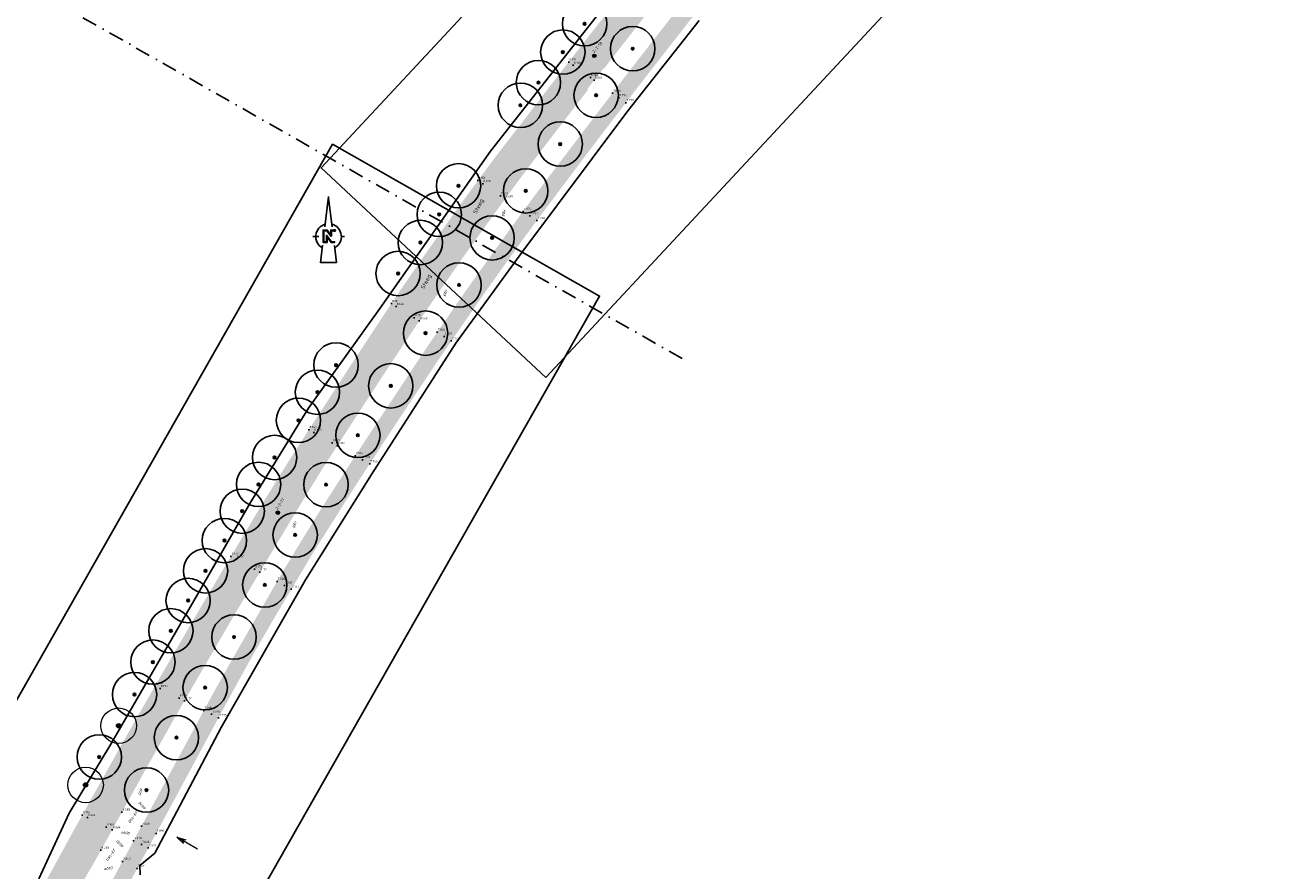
# Model space of a CAD drawing. Header units: metres. Extents: x 157686 to 160831, y 403691 to 406312.
# Tile 16 of 29: x 159595 to 159808, y 404738 to 404881. Entities that reach past the tile are written whole.
import ezdxf
from ezdxf.enums import TextEntityAlignment as Align

# ---------------------------------------------------------------- set-up
doc = ezdxf.new("R2010")
doc.units = ezdxf.units.M
doc.linetypes.add('DASHDOT2', pattern=[12.7, 6.35, -3.175, 0, -3.175])
doc.layers.get('Defpoints').update_dxf_attribs({"color": 171})
for name, color, linetype, lineweight in [('B-WE-GR-BOOM-S', 90, 'Continuous', 25), ('B-WE-GR-BOOM-S (ingemeten)', 90, 'Continuous', 25), ('B-WE-MO-ONDERZOEK_BORING-S-200', 30, 'Continuous', 18), ('B-WE-OG-HOOGTEPUNT-S', 7, 'Continuous', 25), ('B-WE-OG-HOOGTEPUNT-T18', 10, 'Continuous', 18), ('B-WE-OG-TOPOGRAFIE-T35', 7, 'Continuous', 35), ('B-WE-OG-TOPOGRAFIE_INRIT-G', 10, 'Continuous', 18), ('B-WE-VH-T25', 7, 'Continuous', 25), ('X-XX-AL-BLADVERWIJZING_AS-G', 7, 'DASHDOT2', 25), ('X-XX-AL-ORIENTATIE-S', 7, 'Continuous', 25)]:
    doc.layers.add(name, color=color, linetype=linetype, lineweight=lineweight)
doc.layers.add('V-WE-VH-GESLOTENVERHARDING_ASFALT-A-200', color=7, linetype='Continuous', lineweight=18, true_color=0xcdcdcd)
doc.styles.add('NLCS-ISO', font='NLCS-ISO.TTF')
doc.styles.add('NLCS-ISO-M200-T25_CURSIEF', font='NLCS-ISO.TTF', dxfattribs={"oblique": 15, "height": 0.5})
doc.styles.add('NLCS-ISO-M200-T35', font='NLCS-ISO.TTF', dxfattribs={"height": 0.7})

# ---------------------------------------------------------------- blocks, each defined once
blk = doc.blocks.new('SGR-BOOM_GBKN-SO')
at = {"linetype": 'ByBlock', "lineweight": 18}
h = blk.add_hatch(color=0, dxfattribs=at)
h.dxf.hatch_style = 1
edge = h.paths.add_edge_path()
edge.add_arc((0, 0), 0.25, 0, 360)
at = {"color": 0, "linetype": 'ByBlock', "lineweight": 18}
for radius in [2, 0.25]:
    blk.add_circle((0, 0), radius, dxfattribs=at)
at = {"color": 0, "linetype": 'ByBlock', "lineweight": 18, "style": 'NLCS-ISO'}
blk.add_attdef('SOORT', (2.5, 0), '', height=1.5, dxfattribs=at)
blk = doc.blocks.new('SGR-BOOM_01')
at = {"ltscale": 0.1}
h = blk.add_hatch(color=256, dxfattribs=at)
edge = h.paths.add_edge_path()
edge.add_arc((0, 0), 0.15, 0, 360)
for radius in [2.5, 0.045]:
    blk.add_circle((0, 0), radius)
blk.add_circle((0, 0), 0.15, dxfattribs=at)
blk = doc.blocks.new('inrit')
at = {"linetype": 'Continuous'}
for p, q in [((0, 0), (4.06, 0)), ((4.06, 0), (2.53, 0.38)), ((2.53, 0.38), (2.97, 0)), ((4.06, 0), (2.53, -0.38)), ((2.53, -0.38), (2.97, 0))]:
    blk.add_line(p, q, dxfattribs=at)
blk = doc.blocks.new('Noordpijl Advin')
blk.add_hatch(color=256).paths.add_polyline_path([(2.18, 2.74), (0.92, 2.74), (0.92, 0.69), (-0.59, 2.74), (-2.32, 2.74), (-2.32, -2.44), (-0.56, -2.44), (-0.56, -0.24), (1.04, -2.44), (2.54, -2.44), (2.54, -2.17), (1.18, -2.17), (-0.83, 0.59), (-0.83, -2.17), (-2.05, -2.17), (-2.05, 2.47), (-0.72, 2.47), (0.91, 0.24), (1.19, 0.24), (1.19, 2.47), (2.18, 2.47, 5.532946)])
for p, q in [((0.03, 16.93), (-1.54, 4.14)), ((-2.5, -3.65), (-3.41, -11.07))]:
    blk.add_line(p, q)
for points in [[(-0.05, 16.28), (1.46, 4.17)], [(-5.42, 0), (-6.7, 0)], [(-5.42, 0), (-4.14, 0)], [(5.42, 0), (6.7, 0)], [(2.44, -3.69), (3.34, -10.91), (-3.39, -10.91)]]:
    blk.add_lwpolyline(points)
blk.add_lwpolyline([(2.18, 2.74), (0.92, 2.74), (0.92, 0.69), (-0.59, 2.74), (-2.32, 2.74), (-2.32, -2.44), (-0.56, -2.44), (-0.56, -0.24), (1.04, -2.44), (2.54, -2.44), (2.54, -2.17), (1.18, -2.17), (-0.83, 0.59), (-0.83, -2.17), (-2.05, -2.17), (-2.05, 2.47), (-0.72, 2.47), (0.91, 0.24), (1.19, 0.24), (1.19, 2.47), (2.18, 2.47), (2.18, 2.47, 5.532946)], format="xyb", close=True)
for start, end in [(105.0458, 240.9591), (300.177, 74.0417)]:
    blk.add_arc((0, 0), 5.42, start, end)
for points in [[(-0.05, 16.28), (0.03, 16.93), (1.46, 4.17), (1.63, 4.11)], [(2.42, -3.7), (2.57, -3.59), (3.34, -10.91), (3.52, -11.07)], [(-3.41, -11.07), (-3.39, -10.91), (3.52, -11.07), (3.34, -10.91)]]:
    blk.add_solid(points)
blk = doc.blocks.new('SOG-HOOGTEPUNT-SO')
for p, q in [((-0.5, 0), (0.5, 0)), ((0, 0.5), (0, -0.5))]:
    blk.add_line(p, q)
blk = doc.blocks.new('SMO-BODEM_BORING_VERHARDING-SO')
h = blk.add_hatch(color=256)
edge = h.paths.add_edge_path()
edge.add_arc((0, 0), 1.5, 0, 360)
blk.add_circle((0, 0), 1.5)
at = {"style": 'NLCS-ISO'}
blk.add_attdef('NR', (1.7, 1.5), '', height=2.5, dxfattribs=at)

msp = doc.modelspace()

# ---------------------------------------------------------------- hatches: boundary and pattern name
at = {"layer": 'V-WE-VH-GESLOTENVERHARDING_ASFALT-A-200', "true_color": 0x7d7d7d}
h = msp.add_hatch(color=8, dxfattribs=at)
h.dxf.hatch_style = 1
h.paths.add_polyline_path([(159651.77, 404816.04), (159654.1, 404819.59), (159656.25, 404822.88), (159658.28, 404825.94), (159660.11, 404828.69), (159662.71, 404832.57), (159665.9, 404837.22), (159667.94, 404840.15), (159669.11, 404841.83), (159670.9, 404844.33), (159673.17, 404847.48), (159675.29, 404850.41), (159676.86, 404852.58), (159678.25, 404854.47), (159680.27, 404857.17), (159681.59, 404858.91), (159684.43, 404862.61), (159687.82, 404867.02), (159690.27, 404870.19), (159690.16, 404870.33), (159692.88, 404873.79), (159692.95, 404873.73), (159696.06, 404877.73), (159699.88, 404882.64), (159702.62, 404886.16), (159704.97, 404889.16), (159709.51, 404894.86), (159713.13, 404899.3), (159715.16, 404901.74), (159716.83, 404903.74), (159718.61, 404905.88), (159720.64, 404908.26), (159722.97, 404910.95), (159725.44, 404913.72), (159727.66, 404916.13), (159729.72, 404918.33), (159731.75, 404920.48), (159733.49, 404922.27), (159735.94, 404924.76), (159736.75, 404925.55), (159733.17, 404929.68), (159732.04, 404928.59), (159729.52, 404926.12), (159727.49, 404924.08), (159725.31, 404921.79), (159723.37, 404919.67), (159721.21, 404917.25), (159718.89, 404914.57), (159716.55, 404911.88), (159714.41, 404909.38), (159712.47, 404907.08), (159710.8, 404905.08), (159708.74, 404902.54), (159705.37, 404898.33), (159700.58, 404892.24), (159698.54, 404889.64), (159695.91, 404886.29), (159691.57, 404880.74), (159688.53, 404876.84), (159686.42, 404874.12), (159683.52, 404870.37), (159679.98, 404865.78), (159677.08, 404862.02), (159675.58, 404860.1), (159673.69, 404857.6), (159672.25, 404855.65), (159670.68, 404853.51), (159668.59, 404850.63), (159666.37, 404847.53), (159664.8, 404845.32), (159663.48, 404843.45), (159661.15, 404840.11), (159658.16, 404835.74), (159655.59, 404831.9), (159653.72, 404829.06), (159651.68, 404825.94), (159649.54, 404822.67), (159647.18, 404819.06), (159644.74, 404815.3), (159642.3, 404811.53), (159641.63, 404810.52), (159639.51, 404807.16), (159637.86, 404804.51), (159635.8, 404801.18), (159633.4, 404797.19), (159630.51, 404792.35), (159628.5, 404788.98), (159626.32, 404785.3), (159625.12, 404783.29), (159623.42, 404780.39), (159621.11, 404776.42), (159619.46, 404773.57), (159617.53, 404770.23), (159615.43, 404766.59), (159613.75, 404763.63), (159611.9, 404760.38), (159610.24, 404757.43), (159607.69, 404752.88), (159604.48, 404747.1), (159603, 404744.45), (159601.6, 404741.88), (159600.29, 404739.49), (159598.18, 404735.64), (159597.02, 404733.48), (159595.66, 404730.96), (159594.04, 404727.96), (159592.29, 404724.7), (159590.83, 404722.01), (159589.29, 404719.14), (159587.78, 404716.33), (159586.14, 404713.27), (159583.64, 404708.62), (159580.94, 404703.55), (159578.53, 404699.03), (159575.83, 404694.01), (159573.68, 404690.02), (159571.98, 404686.89), (159568.59, 404680.63), (159565.95, 404675.73), (159564.3, 404672.66), (159562.58, 404669.45), (159560.07, 404664.77), (159557.51, 404660.09), (159555.79, 404657.03), (159555.62, 404656.74), (159555.09, 404655.84), (159554.22, 404654.35), (159553.31, 404652.77), (159552.28, 404650.98), (159551.34, 404649.34), (159550.87, 404648.54), (159550.39, 404647.72), (159549.88, 404646.85), (159549.14, 404645.57), (159547.33, 404642.56), (159545.91, 404640.22), (159543.82, 404636.81), (159542.2, 404634.17), (159541.03, 404632.26), (159538.45, 404628.07), (159535.86, 404624.24), (159533.79, 404621.2), (159531.96, 404618.57), (159530.49, 404616.48), (159528.57, 404613.76), (159526.37, 404610.73), (159525.03, 404608.91), (159522.41, 404605.42), (159520.04, 404602.29), (159517.43, 404598.84), (159514.61, 404595.11), (159512.14, 404591.83), (159509.19, 404587.87), (159505.59, 404583.24), (159503.28, 404580.34), (159500.03, 404576.31), (159497.6, 404573.28), (159495.86, 404571.12), (159494.26, 404569.13), (159493.67, 404568.37), (159493.33, 404568.68), (159491.23, 404566.03), (159491.56, 404565.72), (159489.11, 404562.59), (159486.47, 404559.27), (159483.72, 404555.86), (159480.52, 404551.92), (159477.43, 404548.14), (159474.67, 404544.8), (159478.09, 404540.41), (159478.89, 404541.38), (159481.61, 404544.71), (159484.52, 404548.28), (159487.69, 404552.19), (159490.52, 404555.67), (159493.44, 404559.3), (159496.75, 404563.41), (159498.8, 404565.96), (159500.39, 404567.95), (159502.18, 404570.19), (159504.49, 404573.09), (159507.77, 404577.22), (159510.19, 404580.29), (159513.84, 404585.02), (159515.79, 404587.61), (159518.87, 404591.69), (159522.03, 404595.92), (159524.39, 404599.08), (159526.93, 404602.48), (159529.81, 404606.32), (159531.14, 404608.15), (159532.9, 404610.56), (159534.66, 404613.02), (159536.69, 404615.88), (159538.47, 404618.46), (159540.39, 404621.32), (159541.36, 404622.81), (159542.68, 404624.84), (159543.76, 404626.52), (159545.82, 404629.73), (159548.41, 404633.86), (159550.45, 404637.17), (159552.13, 404639.93), (159553.81, 404642.74), (159555.46, 404645.54), (159557.32, 404648.74), (159558.13, 404650.14), (159558.87, 404651.43), (159560.45, 404654.24), (159562.16, 404657.31), (159564.87, 404662.26), (159567.32, 404666.73), (159570.53, 404672.66), (159571.06, 404673.36), (159571.23, 404673.69), (159573.34, 404677.6), (159573.62, 404678.42), (159576.67, 404684.14), (159578.49, 404687.53), (159580.66, 404691.58), (159583.2, 404696.29), (159585.57, 404700.69), (159588.46, 404706.02), (159590.99, 404710.69), (159591.14, 404710.61), (159592.83, 404713.77), (159594.42, 404716.73), (159594.29, 404716.79), (159597.59, 404723), (159599.04, 404725.7), (159600.38, 404728.16), (159601.91, 404730.97), (159603.08, 404733.09), (159604.99, 404736.52), (159606.24, 404738.74), (159606.4, 404738.95), (159609.27, 404744.11), (159609.94, 404745.34), (159612.1, 404749.24), (159613.2, 404751.22), (159614.62, 404753.78), (159616.27, 404756.74), (159618.44, 404760.59), (159620.19, 404763.71), (159622.33, 404767.43), (159624.28, 404770.8), (159625.97, 404773.7), (159628.07, 404777.31), (159629.62, 404779.98), (159631.4, 404782.99), (159633.12, 404785.88), (159635.24, 404789.43), (159638.23, 404794.41), (159640.1, 404797.54), (159642.19, 404800.99), (159643.79, 404803.59), (159645.63, 404806.58), (159646.42, 404807.79), (159649.32, 404812.26)])
at = {"layer": 'V-WE-VH-GESLOTENVERHARDING_ASFALT-A-200'}
h = msp.add_hatch(color=256, dxfattribs=at)
h.dxf.hatch_style = 1
h.paths.add_polyline_path([(159643.38, 404791.26), (159645.08, 404794), (159647.62, 404798), (159649.23, 404800.56), (159650.51, 404802.59), (159651.33, 404803.87), (159654.46, 404808.66), (159655.08, 404809.61), (159656.87, 404812.34), (159659.21, 404815.88), (159661.35, 404819.12), (159663.42, 404822.22), (159665.28, 404825), (159667.87, 404828.77), (159671.27, 404833.67), (159673.11, 404836.3), (159674.26, 404837.91), (159676.04, 404840.42), (159678.3, 404843.55), (159680.48, 404846.56), (159681.93, 404848.53), (159683.47, 404850.57), (159685.33, 404853.04), (159686.69, 404854.86), (159689.57, 404858.67), (159692.75, 404862.88), (159695.58, 404866.57), (159698.04, 404869.79), (159701.13, 404873.78), (159704.7, 404878.34), (159707.57, 404882), (159710.03, 404885.09), (159714.71, 404890.94), (159718.34, 404895.31), (159720.42, 404897.77), (159721.82, 404899.44), (159723.7, 404901.65), (159725.64, 404903.9), (159727.87, 404906.46), (159730.41, 404909.3), (159732.47, 404911.56), (159734.95, 404914.22), (159736.79, 404916.15), (159738.42, 404917.76), (159741.2, 404920.4), (159739.34, 404922.56), (159738.87, 404922.12), (159736.19, 404919.56), (159734.59, 404917.96), (159732.79, 404916.03), (159730.32, 404913.37), (159728.26, 404911.11), (159725.71, 404908.26), (159723.49, 404905.71), (159721.55, 404903.46), (159719.66, 404901.25), (159718.27, 404899.58), (159716.2, 404897.12), (159712.57, 404892.74), (159707.88, 404886.9), (159705.42, 404883.81), (159702.55, 404880.15), (159698.98, 404875.57), (159695.89, 404871.57), (159693.45, 404868.36), (159690.63, 404864.68), (159687.46, 404860.49), (159684.58, 404856.7), (159683.22, 404854.9), (159681.36, 404852.44), (159679.84, 404850.38), (159678.36, 404848.37), (159676.17, 404845.36), (159673.9, 404842.22), (159672.11, 404839.72), (159670.96, 404838.11), (159669.1, 404835.48), (159665.71, 404830.58), (159663.12, 404826.81), (159661.27, 404824.03), (159659.22, 404820.93), (159657.08, 404817.69), (159654.74, 404814.15), (159652.95, 404811.42), (159652.32, 404810.47), (159649.2, 404805.68), (159648.17, 404804.08), (159646.86, 404802.05), (159645.24, 404799.49), (159642.75, 404795.49), (159641.07, 404792.75), (159638.06, 404787.73), (159636.39, 404784.84), (159634.58, 404781.7), (159632.7, 404778.45), (159631.34, 404776.06), (159629.03, 404772.02), (159627.41, 404769.12), (159625.47, 404765.57), (159623.7, 404762.27), (159621.88, 404758.9), (159619.91, 404755.25), (159618.16, 404752.02), (159616.85, 404749.59), (159616.15, 404748.29), (159615.68, 404747.42), (159615.43, 404746.96), (159614.35, 404744.96), (159614.14, 404744.57), (159612.88, 404742.23), (159611.96, 404740.53), (159611.17, 404739.07), (159610.27, 404737.4), (159608.96, 404734.97), (159607.11, 404731.53), (159605.97, 404729.41), (159604.55, 404726.79), (159603.14, 404724.16), (159601.52, 404721.15), (159598.2, 404715.01), (159597.13, 404713.03), (159596.53, 404711.92), (159595.2, 404709.44), (159594.93, 404708.95), (159592.18, 404703.87), (159589.23, 404698.38), (159586.91, 404694.14), (159584.42, 404689.67), (159582.13, 404685.5), (159580.37, 404682.19), (159579.1, 404679.77), (159577.4, 404676.52), (159576.42, 404674.68), (159574.63, 404671.32), (159574.26, 404670.63), (159571.15, 404664.83), (159568.59, 404660.11), (159566.11, 404655.58), (159564.3, 404652.32), (159562.74, 404649.55), (159561.8, 404647.91), (159560.99, 404646.48), (159559.38, 404643.69), (159557.8, 404640.99), (159556.06, 404638.07), (159554.24, 404635.07), (159552.22, 404631.79), (159550.84, 404629.57), (159549.74, 404627.82), (159547.51, 404624.27), (159546.02, 404621.93), (159544.05, 404618.92), (159542.53, 404616.62), (159540.48, 404613.56), (159538.47, 404610.58), (159536.59, 404607.85), (159534.89, 404605.41), (159533.56, 404603.52), (159530.82, 404599.64), (159528.79, 404596.81), (159525.97, 404592.96), (159522.69, 404588.54), (159520.27, 404585.35), (159517.67, 404581.99), (159515.98, 404579.84), (159514, 404577.39), (159511.47, 404574.25), (159508.31, 404570.36), (159506.08, 404567.6), (159504.03, 404565.09), (159503.14, 404564), (159502.41, 404563.1), (159500.29, 404560.5), (159496.93, 404556.42), (159493.95, 404552.84), (159490.78, 404549.04), (159487.91, 404545.62), (159484.91, 404541.99), (159482.26, 404538.8), (159480.76, 404536.99), (159482.55, 404534.69), (159483.54, 404535.87), (159484.56, 404537.09), (159487.28, 404540.36), (159490.28, 404544), (159493.04, 404547.34), (159494.88, 404549.54), (159496.29, 404551.23), (159499.15, 404554.69), (159502.69, 404558.94), (159504.87, 404561.58), (159506.45, 404563.47), (159508.57, 404566.03), (159510.74, 404568.7), (159513.91, 404572.62), (159516.42, 404575.74), (159518.21, 404577.98), (159520.06, 404580.31), (159522.86, 404583.95), (159525, 404586.79), (159528.35, 404591.3), (159531.15, 404595.15), (159533.19, 404597.99), (159534.77, 404600.23), (159535.95, 404601.89), (159537.29, 404603.82), (159539.03, 404606.32), (159540.88, 404609.04), (159542.89, 404611.99), (159544.92, 404614.99), (159546.4, 404617.26), (159548.61, 404620.71), (159549.91, 404622.77), (159552.14, 404626.32), (159553.24, 404628.08), (159554.62, 404630.3), (159556.64, 404633.58), (159558.46, 404636.58), (159560.18, 404639.5), (159561.74, 404642.2), (159563.34, 404644.98), (159564.16, 404646.41), (159565.1, 404648.06), (159566.66, 404650.83), (159568.46, 404654.09), (159570.91, 404658.61), (159573.45, 404663.33), (159576.53, 404669.14), (159579.75, 404675.16), (159581.43, 404678.28), (159582.75, 404680.7), (159584.57, 404684), (159586.85, 404688.18), (159589.28, 404692.64), (159591.56, 404696.89), (159594.52, 404702.38), (159595.96, 404705.03), (159597.27, 404707.46), (159598.88, 404710.42), (159600.56, 404713.51), (159602.1, 404716.37), (159603.88, 404719.66), (159605.49, 404722.67), (159606.91, 404725.29), (159608.32, 404727.92), (159609.46, 404730.04), (159611.3, 404733.48), (159613.03, 404736.69), (159613.8, 404738.12), (159615.21, 404740.74), (159618.01, 404745.93), (159618.48, 404746.8), (159619.18, 404748.09), (159620.5, 404750.53), (159622.24, 404753.76), (159624.21, 404757.41), (159626.03, 404760.78), (159627.81, 404764.07), (159629.74, 404767.63), (159631.31, 404770.53), (159633.57, 404774.57), (159634.92, 404776.96), (159636.8, 404780.2), (159638.67, 404783.35), (159640.38, 404786.23)])

# ---------------------------------------------------------------- linework, layer by layer
at = {"layer": 'Defpoints'}
for points in [[(159807.33, 405020.21), (159807.71, 405014.5), (159800.94, 405002.94), (159790.92, 404986.34), (159786.13, 404980.32), (159781.29, 404975.63), (159774.13, 404968.39), (159746.68, 404943.77), (159725.15, 404924.51), (159716.76, 404914.2), (159704.04, 404898.64), (159699.49, 404894.34), (159694.12, 404885.69), (159673.79, 404859.81), (159655.1, 404833.2), (159643.11, 404816.53), (159642.48, 404815.49), (159633.12, 404800.28), (159624.85, 404785.96), (159609.59, 404759.62), (159602.55, 404747.95), (159597.46, 404736.88)], [(159614.55, 404737.52), (159614.52, 404739.14), (159617.02, 404741.2), (159628.26, 404762.46), (159642.5, 404787.4), (159653.67, 404805.17), (159667.93, 404827.37), (159679.09, 404842.67), (159696.99, 404866.61), (159709.05, 404881.9)]]:
    msp.add_lwpolyline(points, dxfattribs=at)
at = {"layer": 'X-XX-AL-BLADVERWIJZING_AS-G', "ltscale": 0.4, "extrusion": (0.000285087, -0.002024, 0.999998), "elevation": -773.76}
msp.add_lwpolyline([(159706.16, 404824.03), (159571.63, 404900.54)], dxfattribs=at)

# ---------------------------------------------------------------- block references
at = {"layer": 'B-WE-GR-BOOM-S', "xscale": 1.5, "yscale": 1.5, "zscale": 1.5}
for p in [(159610.93, 404762.73), (159605.34, 404752.73)]:
    msp.add_blockref('SGR-BOOM_GBKN-SO', p, dxfattribs=at)
at = {"layer": 'B-WE-GR-BOOM-S (ingemeten)', "xscale": 1.5, "yscale": 1.5, "zscale": 1.5}
for p in [(159689.69, 404881.33, 8.15), (159686.01, 404876.55, 8.15), (159697.82, 404877.12, 8.16), (159681.88, 404871.39, 8.17), (159691.64, 404869.25, 8.21), (159678.83, 404867.56, 8.17), (159685.57, 404861.01, 8.34), (159668.38, 404853.96, 8.14), (159679.73, 404853.1, 8.18), (159665.12, 404849.13, 8.05), (159661.93, 404844.38, 8.09), (159674.05, 404845.16, 8.22), (159658.16, 404839.14, 8.19), (159668.46, 404837.2, 8.27), (159662.81, 404829.06, 8.17), (159647.67, 404823.67, 8.09), (159644.53, 404819.08, 8.1), (159656.92, 404820.16, 8.17), (159641.32, 404814.33, 8.07), (159651.36, 404811.8, 8.2), (159637.28, 404808.05, 8.14), (159634.58, 404803.5, 8), (159645.98, 404803.47, 8.25), (159631.81, 404798.98, 8.07), (159628.8, 404794.02, 7.89), (159640.76, 404794.96, 8.22), (159625.61, 404788.9, 8), (159635.63, 404786.52, 7.98), (159622.67, 404783.89, 8.09), (159619.75, 404778.78, 8.07), (159630.43, 404777.72, 8.25), (159616.72, 404773.48, 8.13), (159613.61, 404768, 7.97), (159625.55, 404769.17, 8.15), (159620.69, 404760.72, 8.17), (159607.65, 404757.45, 8.18), (159615.64, 404751.87, 8.1)]:
    msp.add_blockref('SGR-BOOM_01', p, dxfattribs=at)
at = {"layer": 'B-WE-MO-ONDERZOEK_BORING-S-200', "xscale": 0.2000000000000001, "yscale": 0.2000000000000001, "zscale": 0.2000000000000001}
for p, rotation, values in [((159691.33, 404875.91), 49.54316620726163, {'NR': '2-2-18'}), ((159637.84, 404798.74), 55.83290981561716, {'NR': '2-2-17'})]:
    msp.add_blockref('SMO-BODEM_BORING_VERHARDING-SO', p, dxfattribs=dict(at, rotation=rotation)).add_auto_attribs(values)
at = {"layer": 'B-WE-OG-HOOGTEPUNT-S', "xscale": 0.2, "yscale": 0.2, "zscale": 0.2}
for p in [(159687, 404874.86, 8.13), (159687.76, 404874.32, 8.17), (159690.67, 404872.25, 8.15), (159691.31, 404871.79, 8.08), (159694.39, 404869.6, 7.82), (159695.49, 404868.82, 7.79), (159696.66, 404867.99, 7.77), (159671.66, 404854.85, 8.16), (159672.47, 404854.29, 8.18), (159675.45, 404852.27, 8.15), (159676.24, 404851.73, 8.08), (159679.29, 404849.64, 7.82), (159680.44, 404848.87, 7.8), (159681.6, 404848.07, 7.77), (159657.03, 404834.05, 8.1), (159657.83, 404833.55, 8.15), (159660.88, 404831.65, 8.15), (159661.73, 404831.12, 8.09), (159664.78, 404829.22, 7.83), (159665.94, 404828.5, 7.81), (159667.16, 404827.74, 7.78), (159643.09, 404812.75, 8.15), (159643.91, 404812.29, 8.18), (159647.03, 404810.54, 8.17), (159647.89, 404810.05, 8.12), (159650.93, 404808.34, 7.81), (159652.12, 404807.67, 7.79), (159653.36, 404806.98, 7.77), (159629.91, 404791.35, 8.16), (159630.77, 404790.89, 8.2), (159633.91, 404789.17, 8.17), (159634.8, 404788.69, 8.12), (159637.7, 404787.1, 7.83), (159638.94, 404786.42, 7.8), (159640.11, 404785.79, 7.77), (159617.07, 404769.43, 8.15), (159617.93, 404769, 8.2), (159621.14, 404767.41, 8.19), (159622.05, 404766.95, 8.13), (159625.34, 404765.31, 7.82), (159626.64, 404764.66, 7.79), (159627.81, 404764.08, 7.77), (159604.78, 404747.64, 8.18), (159605.64, 404747.21, 8.2), (159608.84, 404745.62, 8.16), (159609.83, 404745.13, 8.08), (159617.26, 404744.54, 7.8), (159614.77, 404742.66, 7.83), (159615.94, 404742.08, 7.8), (159611.57, 404739.8, 7.84), (159614.07, 404738.62, 7.8)]:
    msp.add_blockref('SOG-HOOGTEPUNT-SO', p, dxfattribs=at)
at = {"layer": 'B-WE-OG-TOPOGRAFIE_INRIT-G', "rotation": 149.39304405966}
msp.add_blockref('inrit', (159624.25, 404741.86), dxfattribs=at)
at = {"layer": 'X-XX-AL-ORIENTATIE-S', "xscale": 0.4, "yscale": 0.4, "zscale": 0.4}
msp.add_blockref('Noordpijl Advin', (159646.41, 404845.37), dxfattribs=at)

# ---------------------------------------------------------------- texts
at = {"layer": 'B-WE-OG-HOOGTEPUNT-T18', "style": 'NLCS-ISO'}
for s, p in [('8.126', (159687.1, 404875.13, 8.13)), ('8.166', (159687.86, 404874.59, 8.17)), ('8.146', (159690.77, 404872.52, 8.15)), ('8.081', (159691.41, 404872.07, 8.08)), ('7.820', (159694.5, 404869.87, 7.82)), ('7.794', (159695.59, 404869.09, 7.79)), ('7.770', (159696.77, 404868.26, 7.77)), ('8.156', (159671.76, 404855.12, 8.16)), ('8.179', (159672.58, 404854.57, 8.18)), ('8.152', (159675.55, 404852.54, 8.15)), ('8.081', (159676.34, 404852, 8.08)), ('7.824', (159679.4, 404849.92, 7.82)), ('7.797', (159680.54, 404849.14, 7.8)), ('7.768', (159681.7, 404848.35, 7.77)), ('8.101', (159657.13, 404834.32, 8.1)), ('8.146', (159657.93, 404833.83, 8.15)), ('8.154', (159660.98, 404831.93, 8.15)), ('8.089', (159661.84, 404831.39, 8.09)), ('7.829', (159664.88, 404829.49, 7.83)), ('7.807', (159666.04, 404828.77, 7.81)), ('7.783', (159667.26, 404828.01, 7.78)), ('8.145', (159643.19, 404813.02, 8.15)), ('8.185', (159644.01, 404812.56, 8.18)), ('8.173', (159647.13, 404810.81, 8.17)), ('8.122', (159647.99, 404810.33, 8.12)), ('7.814', (159651.04, 404808.61, 7.81)), ('7.791', (159652.22, 404807.94, 7.79)), ('7.765', (159653.46, 404807.25, 7.77)), ('8.159', (159630.02, 404791.63, 8.16)), ('8.200', (159630.87, 404791.16, 8.2)), ('8.172', (159634.01, 404789.45, 8.17)), ('8.116', (159634.9, 404788.96, 8.12)), ('7.828', (159637.8, 404787.38, 7.83)), ('7.797', (159639.05, 404786.7, 7.8)), ('7.767', (159640.22, 404786.06, 7.77)), ('8.154', (159617.17, 404769.71, 8.15)), ('8.197', (159618.04, 404769.27, 8.2)), ('8.194', (159621.24, 404767.68, 8.19)), ('8.134', (159622.16, 404767.22, 8.13)), ('7.818', (159625.44, 404765.58, 7.82)), ('7.788', (159626.75, 404764.93, 7.79)), ('7.775', (159627.91, 404764.35, 7.77)), ('8.176', (159604.88, 404747.91, 8.18)), ('8.202', (159605.74, 404747.48, 8.2)), ('8.160', (159608.94, 404745.89, 8.16)), ('7.800', (159617.36, 404744.81, 7.8)), ('7.826', (159614.87, 404742.93, 7.83)), ('7.802', (159616.04, 404742.35, 7.8)), ('7.843', (159611.67, 404740.07, 7.84)), ('7.801', (159614.17, 404738.89, 7.8))]:
    msp.add_text(s, height=0.36, rotation=359.8908, dxfattribs=at).set_placement(p)
at = {"layer": 'B-WE-OG-TOPOGRAFIE-T35', "style": 'NLCS-ISO-M200-T35'}
for p in [(159671.8, 404850.46), (159662.94, 404837.72)]:
    msp.add_text('Steeg', height=0.7, rotation=62.5295, dxfattribs=at).set_placement(p, align=Align.MIDDLE)

# ---------------------------------------------------------------- next in the draw order: texts
at = {"layer": 'B-WE-VH-T25', "char_height": 0.5, "width": 1.4559, "attachment_point": 1, "style": 'NLCS-ISO-M200-T25_CURSIEF', "bg_fill": 3, "box_fill_scale": 1.2, "bg_fill_color": 256, "bg_fill_transparency": 0}
for s, insert, rotation in [('gbt', (159675.47, 404849.01, -8.56), 59.8794), ('gbt', (159665.59, 404835.51, -8.56), 59.8794), ('gbt', (159640.1, 404796.39, -8.56), 59.8794), ('gbt', (159614.05, 404751.22, -8.56), 59.8794), ('bss-kf', (159612.41, 404746.51, -8.57), 53.9171), ('ob10', (159611.33, 404745.06, -0.63), 349.2576), ('bss-kf', (159608.65, 404740.09, -8.57), 53.9171)]:
    msp.add_mtext(s, dxfattribs=dict(at, insert=insert, rotation=rotation))

# ---------------------------------------------------------------- next in the draw order: linework, layer by layer
at = {"layer": 'Defpoints'}
msp.add_lwpolyline([(159683.13, 404821.58), (159796.93, 404943.74), (159758.95, 404979.13), (159645.14, 404856.97)], close=True, dxfattribs=at)

# ---------------------------------------------------------------- next in the draw order: block references
at = {"layer": 'B-WE-OG-HOOGTEPUNT-S', "xscale": 0.2, "yscale": 0.2, "zscale": 0.2}
for p in [(159611.49, 404748.13, 8.08), (159614.77, 404745.75, 7.83), (159613.46, 404743.31, 7.84), (159607.93, 404741.7, 8.09)]:
    msp.add_blockref('SOG-HOOGTEPUNT-SO', p, dxfattribs=at)

# ---------------------------------------------------------------- next in the draw order: texts
at = {"layer": 'B-WE-OG-HOOGTEPUNT-T18', "style": 'NLCS-ISO'}
for s, p in [('8.082', (159611.59, 404748.4, 8.08)), ('7.828', (159614.88, 404746.02, 7.83)), ('8.084', (159609.93, 404745.4, 8.08)), ('7.838', (159613.56, 404743.59, 7.84)), ('8.088', (159608.03, 404741.97, 8.09))]:
    msp.add_text(s, height=0.36, rotation=359.8908, dxfattribs=at).set_placement(p)
at = {"layer": 'B-WE-VH-T25', "char_height": 0.5, "width": 1.4559, "attachment_point": 1, "style": 'NLCS-ISO-M200-T25_CURSIEF', "bg_fill": 3, "box_fill_scale": 1.2, "bg_fill_color": 256, "bg_fill_transparency": 0}
for insert, rotation in [((159615.17, 404748.44, -0.63), 128.45), ((159611.44, 404741.98, -0.63), 128.45), ((159608.36, 404738.8, -0.63), 7.9605)]:
    msp.add_mtext('ob10', dxfattribs=dict(at, insert=insert, rotation=rotation))

# ---------------------------------------------------------------- next in the draw order: linework, layer by layer
at = {"layer": 'Defpoints'}
msp.add_lwpolyline([(159596.32, 404666.7), (159692.21, 404835.32), (159647.08, 404860.99), (159551.19, 404692.37)], close=True, dxfattribs=at)

doc.saveas('drawing.dxf')
